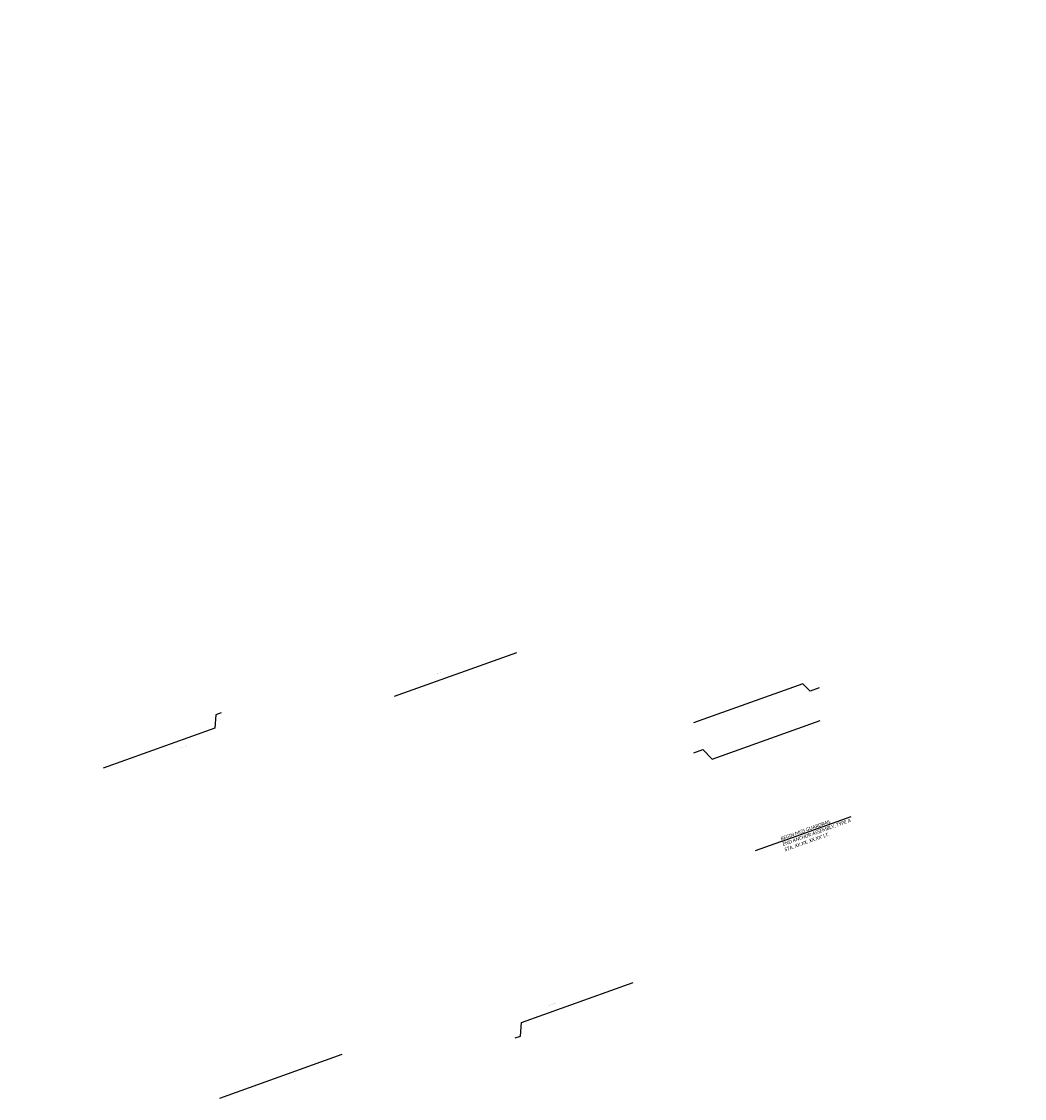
# Model space of a CAD drawing. Extents: x 2170376 to 2171812, y 639413 to 644080.
# Tile 1 of 5: x 2171005 to 2171812, y 639413 to 640279. Entities that reach past the tile are written whole.
import ezdxf
from ezdxf import colors
from ezdxf.entities.mleader import LeaderData, LeaderLine
from ezdxf.math import Vec2, Vec3

# ---------------------------------------------------------------- set-up
doc = ezdxf.new("R2010")
doc.units = 0
doc.header["$MEASUREMENT"] = 0
doc.layers.add('TX_P_20', color=7, linetype='Continuous')
doc.styles.add('P_Slanted_Normal', font='calibrii.ttf', dxfattribs={"height": 0.14})

msp = doc.modelspace()

# ---------------------------------------------------------------- linework, layer by layer
at = {"layer": 'TX_P_20'}
msp.add_line((2171262.35, 639447.76), (2171163.81, 639412.5), dxfattribs=at)

# ---------------------------------------------------------------- leaders
ml = msp.add_multileader_mtext('Standard', dxfattribs=at)
ml.set_content("REMOVE EX. LIGHT POLE AND LUMINAIRE\\PINSTALL NEW LIGHT POLE, BRACKET ARM, AND LUMINAIRE \\P STA. 3+63.48, 39.82' LT.", color=256, style='P_Slanted_Normal')
ml.set_leader_properties()
ml.build(insert=Vec2(0, 0))
ml.multileader.update_dxf_attribs({"dogleg_length": 0.18, "arrow_head_size": 3.6, "scale": 20})
ctx = ml.context
ctx.base_point, ctx.scale, ctx.char_height, ctx.arrow_head_size, ctx.landing_gap_size, ctx.plane_origin, ctx.plane_x_axis, ctx.plane_y_axis = Vec3(2171042.3, 641621.02, 779.18), 20, 2.8, 3.6, 1.8, Vec3(2170926.07, 641965.18, 779.18), Vec3(-0.333448, 0.942769), Vec3(-0.942769, -0.333448)
ctx.text_align_type = 2
notes = []
notes.append((ctx, [(1, (1, 1, 0), (2171004.59, 641727.63, 779.18), (0.333448, -0.942769), 3.6, [(0, [(2171071.42, 641760.22, 779.18)], 0, [])])]))
ctx.mtext.insert, ctx.mtext.text_direction, ctx.mtext.rotation, ctx.mtext.width, ctx.mtext.defined_height, ctx.mtext.alignment, ctx.mtext.flow_direction = Vec3(2171004.78, 641721.97, 779.18), Vec3(-0.333448, 0.942769), 1.910755, 119.1433, 7.94, 3, 5
ctx.mtext.has_bg_fill, ctx.mtext.bg_color, ctx.mtext.bg_scale_factor, ctx.mtext.bg_transparency, ctx.mtext.use_window_bg_color = 1, -1073741824, 1.5, 0, 1
for ctx, leaders in notes:
    for number, flags, end, landing, length, lines in leaders:
        leader = LeaderData()
        leader.index, (leader.has_last_leader_line, leader.has_dogleg_vector, leader.attachment_direction) = number, flags
        leader.last_leader_point, leader.dogleg_vector, leader.dogleg_length = Vec3(end), Vec3(landing), length
        for number, points, colour, breaks in lines:
            line = LeaderLine()
            line.index, line.vertices, line.color, line.breaks = number, Vec3.list(points), colors.encode_raw_color(colour), breaks
            leader.lines.append(line)
        ctx.leaders.append(leader)

# ---------------------------------------------------------------- next in the draw order: linework, layer by layer
for p, q in [((2171304.6, 639736.17), (2171403.14, 639771.43)), ((2171633.3, 639746.27, -769.03), (2171545.36, 639714.8, -769.03)), ((2171639.08, 639740.21, -769.03), (2171633.3, 639746.27, -769.03)), ((2171646.46, 639742.85, -769.03), (2171639.08, 639740.21, -769.03))]:
    msp.add_line(p, q, dxfattribs=at)
at = {"layer": 'TX_P_20', "elevation": 762}
for points in [[(2171165.25, 639722.71), (2171160.99, 639721.19), (2171160.21, 639710.41), (2171070.24, 639678.23)], [(2171401.7, 639461.22), (2171405.96, 639462.74), (2171406.74, 639473.52), (2171496.7, 639505.71)]]:
    msp.add_lwpolyline(points, dxfattribs=at)
at = {"layer": 'TX_P_20'}
msp.add_lwpolyline([(2171545.41, 639690.66), (2171552.79, 639693.31), (2171560.23, 639685.47), (2171647.16, 639716.57)], dxfattribs=at)

# ---------------------------------------------------------------- next in the draw order: texts
at = {"layer": 'TX_P_20', "attachment_point": 1, "style": 'P_Slanted_Normal', "bg_fill": 3, "box_fill_scale": 1, "bg_fill_color": 256, "bg_fill_transparency": 0}
for s, insert, char_height, width, rotation in [("BEGIN MGS GUARDRAIL\\PEND ANCHOR ASSEMBLY, TYPE A\\PSTA. XX.XX, XX.XX' LT.", (2171614.96, 639622.7), 2.8, 59.5948, 19.6858), ("END REMOVE AND REPLACE VANDAL PROTECTION FENCE\\PSTA. X+XX.XX, XX.XX' XT.", (2171228.09, 639429.47), 0.14, 87.8997, 199.6858)]:
    msp.add_mtext(s, dxfattribs=dict(at, insert=insert, char_height=char_height, width=width, rotation=rotation))

# ---------------------------------------------------------------- next in the draw order: linework, layer by layer
at = {"layer": 'TX_P_20'}
msp.add_line((2171595.12, 639611.96), (2171672.16, 639639.52), dxfattribs=at)

# ---------------------------------------------------------------- next in the draw order: texts
at = {"layer": 'TX_P_20', "char_height": 0.14, "width": 87.8997, "attachment_point": 1, "style": 'P_Slanted_Normal', "bg_fill": 3, "box_fill_scale": 1, "bg_fill_color": 256, "bg_fill_transparency": 0}
for s, insert, rotation in [("END REMOVE AND REPLACE VANDAL PROTECTION FENCE\\PSTA. X+XX.XX, XX.XX' XT.", (2171338.86, 639754.46), 19.6858), ("BEGIN REMOVE AND REPLACE VANDAL PROTECTION FENCE\\PSTA. X+XX.XX, XX.XX' XT.", (2171137.47, 639696.29), 199.6858), ("BEGIN REMOVE AND REPLACE VANDAL PROTECTION FENCE\\PSTA. X+XX.XX, XX.XX' XT.", (2171429.48, 639487.64), 19.6858)]:
    msp.add_mtext(s, dxfattribs=dict(at, insert=insert, rotation=rotation))

doc.saveas('drawing.dxf')
